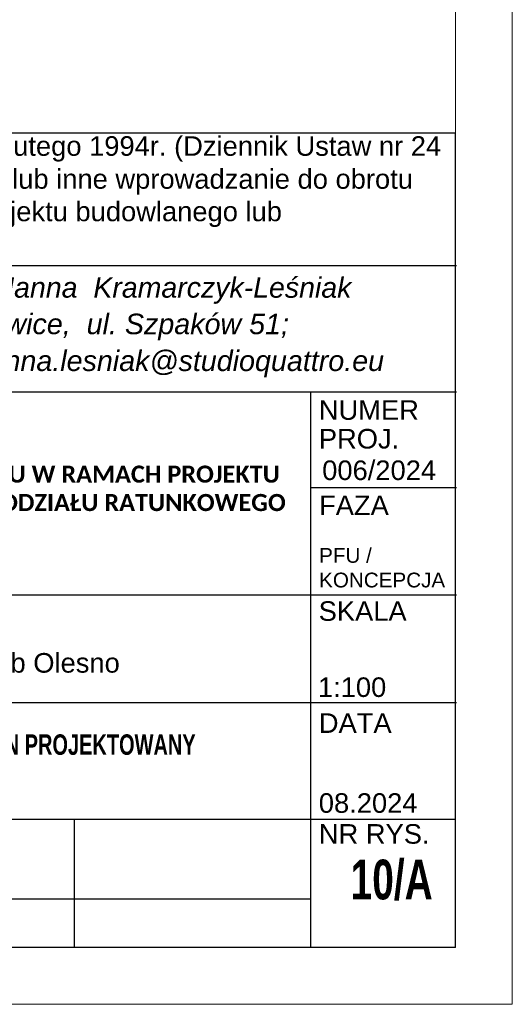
# Model space of a CAD drawing. Header units: millimetres. Extents: x -9409 to 0, y -5353 to 3057.
# Tile 88 of 256: x -3803 to -3369, y -5353 to -4487. Entities that reach past the tile are written whole.
import ezdxf

# ---------------------------------------------------------------- set-up
doc = ezdxf.new("R2010")
doc.units = ezdxf.units.MM
doc.layers.add('PDF_A-TABELKA', color=7, linetype='Continuous')
doc.layers.add('PDF_Text', color=7, linetype='Continuous')
doc.layers.add('SQ_Opisy', color=7, linetype='Continuous', lineweight=18)
doc.layers.add('SQ_TAB TEKST', color=8, linetype='Continuous', lineweight=0)
doc.styles.add('PDF Arial-BoldMT', font='arial.ttf')
doc.styles.add('PDF ArialMT', font='arial.ttf')
doc.styles.add('PDF ComicSansMS Italic', font='ariali.ttf')
doc.styles.add('ROMANS', font='romans', dxfattribs={"width": 0.7, "height": 10})

# ---------------------------------------------------------------- blocks, each defined once
blk = doc.blocks.new('tabelka')
at = {"layer": 'PDF_A-TABELKA', "lineweight": 25}
for points in [[(26628.5, -28113.82), (26628.5, -27397.28), (25541.98, -27397.28), (25541.98, -28113.82)], [(26629.35, -27514.08), (25542.83, -27514.08)], [(26501.05, -28113.82), (26501.05, -27624.9)], [(26629.35, -27625.33), (25744.02, -27625.33)], [(26629.35, -27709.3), (26501.9, -27709.3), (26501.05, -27709.3)], [(26629.35, -27803.93), (25542.83, -27803.93)], [(26629.35, -27898.56), (25542.83, -27898.56)], [(26628.5, -28001.29), (25541.98, -28001.29)], [(26292.61, -28001.29), (26292.67, -28113.82)], [(26501.05, -28071.19), (25541.98, -28071.19)], [(26628.5, -28113.82), (25541.98, -28113.82)]]:
    blk.add_lwpolyline(points, dxfattribs=at)
at = {"layer": 'PDF_Text', "attachment_point": 4}
for s, insert, char_height, style in [('Przedmiotowy projekt jest chroniony prawem autorskim z dn. 4 lutego 1994r. (Dziennik Ustaw nr 24', (25559.83, -27411.29), 17.2174, 'PDF ArialMT'), ('z dn. 23.02.1994r.). Zwielokrotnienie egzemplarzy, odsprzedaż lub inne wprowadzanie do obrotu', (25561.54, -27440.28), 17.2174, 'PDF ArialMT'), ('oraz opracowanie zależne w postaci koncepcji ostatecznej i projektu budowlanego lub', (25561.11, -27468.84), 17.2174, 'PDF ArialMT'), ('pracownia:  40-540 Katowice,  ul. Szpaków 51;', (25958.4, -27567.96), 18.07, 'PDF ComicSansMS Italic'), ('tel./fax (32) 257 06 65; e-mail: hanna.lesniak@studioquattro.eu', (25860.78, -27600.36), 18.07, 'PDF ComicSansMS Italic'), ('NUMER', (26508.05, -27641.1), 17.217, 'PDF ArialMT'), ('PROJ.', (26508.05, -27666.36), 17.217, 'PDF ArialMT'), ('006/2024', (26511.03, -27694.09), 17.217, 'PDF ArialMT'), ('FAZA', (26508.26, -27724.8), 17.217, 'PDF ArialMT'), ('SKALA', (26507.89, -27817.95), 17.217, 'PDF ArialMT'), ('Szpital SP ZOZ w Oleśnie\\PKlonowa 1, 46-300 Olesno, dz. nr. 1296 Obręb Olesno', (25752.51, -27851.67), 17.2174, 'PDF ArialMT'), ('1:100', (26507.27, -27884.94), 17.217, 'PDF ArialMT'), ('DATA', (26508.06, -27916.42), 17.217, 'PDF ArialMT'), ('08.2024', (26508.04, -27986.86), 17.217, 'PDF ArialMT'), ('NR RYS.', (26508.05, -28014.04), 17.217, 'PDF ArialMT')]:
    blk.add_mtext(s, dxfattribs=dict(at, insert=insert, char_height=char_height, style=style))
at = {"layer": 'PDF_Text', "insert": (25895.6, -27535.76), "char_height": 17.965, "attachment_point": 4, "rotation": 359.98569, "style": 'PDF ComicSansMS Italic'}
blk.add_mtext('"STUDIO  QUATTRO"  arch. Hanna  Kramarczyk-Leśniak', dxfattribs=at)
at = {"layer": 'PDF_Text', "attachment_point": 4}
for s, insert, char_height, width, style in [('\\pxb0.25,a0.25;{\\fCalibri|b1|i0|c238|p34;PRZEBUDOWA I ROZBUDOWA POMIESZCZEŃ SOR-U W RAMACH PROJEKTU^J"MODERNIZACJA I DOPOSAŻENIE SZPITALNEGO ODDZIAŁU RATUNKOWEGO W ZESPOLE OPIEKI ZDROWOTNEJ W OLEŚNIE".}', (25749.58, -27722.44), 15, 740.6373, 'PDF Arial-BoldMT'), ('PFU /\\PKONCEPCJA', (26508.33, -27779.8), 13, 64.5479, 'PDF ArialMT')]:
    blk.add_mtext(s, dxfattribs=dict(at, insert=insert, char_height=char_height, width=width, style=style))

msp = doc.modelspace()

# ---------------------------------------------------------------- linework, layer by layer
at = {"layer": 'SQ_Opisy', "color": 7, "lineweight": 9, "true_color": 0xf7f7f7}
msp.add_lwpolyline([(-9408.91, -5353.21), (-3368.91, -5353.21), (-3368.91, 3056.79), (-9408.91, 3056.79)], close=True, dxfattribs=at)
at = {"layer": 'SQ_Opisy', "lineweight": 9}
msp.add_lwpolyline([(-9208.91, -5303.21), (-3418.91, -5303.21), (-3418.91, 3006.79), (-9208.91, 3006.79)], close=True, dxfattribs=at)

# ---------------------------------------------------------------- block references
at = {"layer": 'SQ_TAB TEKST', "lineweight": 35}
msp.add_blockref('tabelka', (-30047.41, 22810.62), dxfattribs=at)

# ---------------------------------------------------------------- texts
at = {"layer": 'SQ_TAB TEKST', "color": 7, "attachment_point": 1, "style": 'ROMANS'}
for s, insert, char_height, width in [('{\\fArial|b1|i0|c238|p34;^IRZUT KONDYGNACJI II-  PARTER - STAN PROJEKTOWANY\\P^ITECHNOLOGIA MEDYCZNA}', (-4223.43, -5115.7), 18, 840.6207), ('{\\fArial|b1|i0|c238|p34;10/A}', (-3511.34, -5225.94), 35, 675.7579)]:
    msp.add_mtext(s, dxfattribs=dict(at, insert=insert, char_height=char_height, width=width))

doc.saveas('drawing.dxf')
